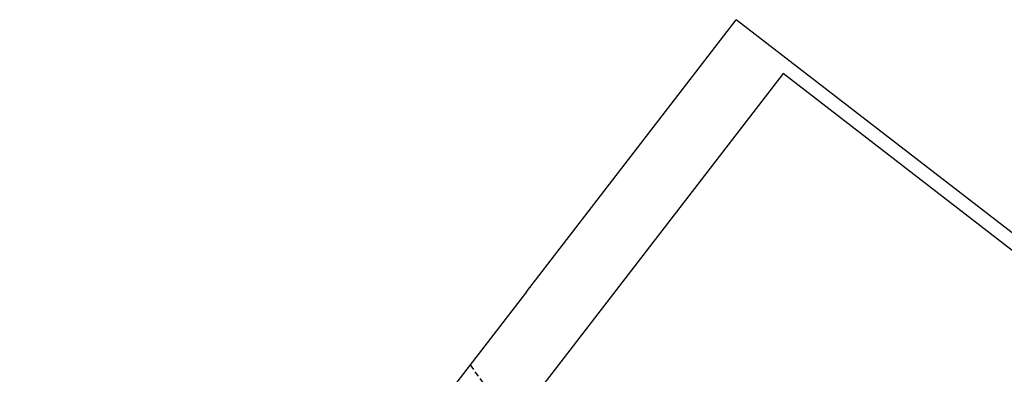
# Model space of a CAD drawing. Extents: x 448814 to 449970, y 436659 to 437685.
# Tile 12 of 18: x 448814 to 449167, y 437558 to 437685. Entities that reach past the tile are written whole.
import ezdxf

# ---------------------------------------------------------------- set-up
doc = ezdxf.new("R2010")
doc.units = 0
doc.header["$LTSCALE"] = 2
doc.header["$MEASUREMENT"] = 0
doc.linetypes.add('AUSGEZOGEN', pattern=[0])
doc.linetypes.add('GESTRICH-X2', pattern=[1.5, 1, -0.5])
doc.layers.get('0').update_dxf_attribs({"linetype": 'AUSGEZOGEN'})
for name, color, linetype in [('KANAL', 7, 'GESTRICH-X2'), ('Planeinteilung', 6, 'CONTINUOUS'), ('RAHMEN', 250, 'AUSGEZOGEN')]:
    doc.layers.add(name, color=color, linetype=linetype)

# ---------------------------------------------------------------- blocks, each defined once
blk = doc.blocks.new('1135420')
for p, q in [((1135, 420), (0, 420)), ((0, 297), (0, 420)), ((0, 297), (0, 0))]:
    blk.add_line(p, q)
at = {"layer": 'RAHMEN'}
for p, q in [((950, 415), (25, 415)), ((25, 415), (25, 5))]:
    blk.add_line(p, q, dxfattribs=at)

msp = doc.modelspace()

# ---------------------------------------------------------------- linework, layer by layer
at = {"layer": 'KANAL'}
msp.add_line((448975.79, 437561.84), (448998.16, 437530.31), dxfattribs=at)

# ---------------------------------------------------------------- block references
at = {"layer": 'Planeinteilung', "linetype": 'Continuous', "rotation": 322.3369009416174}
msp.add_blockref('1135420', (448814.48, 437352.85), dxfattribs=at)

doc.saveas('drawing.dxf')
